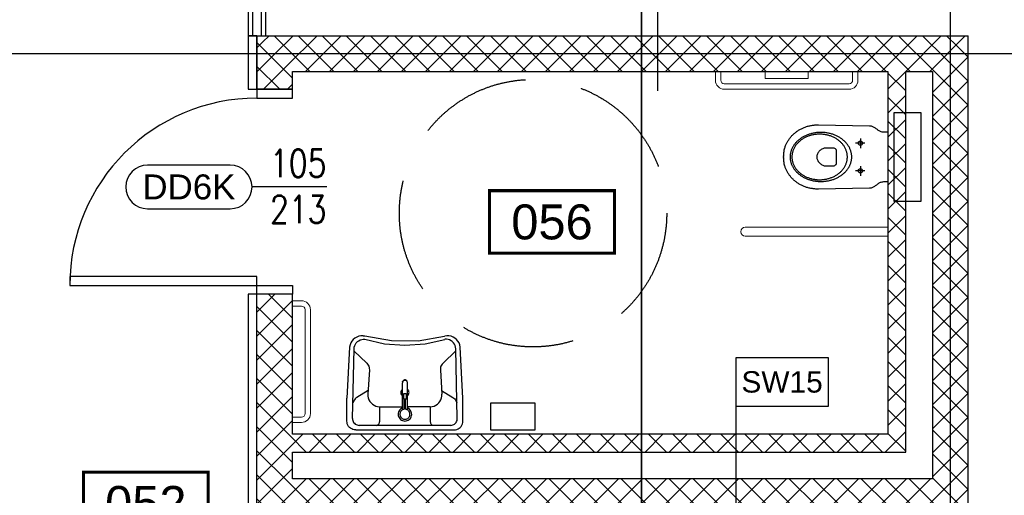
# Model space of a CAD drawing. Header units: centimetres. Extents: x -228435 to 56419, y -89367 to 477256.
# Tile 36 of 53: x -57761 to -52237, y 68523 to 71190. Entities that reach past the tile are written whole.
import ezdxf
from ezdxf.enums import TextEntityAlignment as Align

# ---------------------------------------------------------------- set-up
doc = ezdxf.new("R2010")
doc.units = ezdxf.units.CM
doc.header["$LTSCALE"] = 50
for name, pattern in [('Kondygnacja -1$0$HIDDEN', [9.525, 6.35, -3.175]), ('Kondygnacja -1$0$HIDDEN2', [4.7625, 3.175, -1.5875]), ('Osie rzutów$0$DASHDOT2', [12.7, 6.35, -3.175, 0, -3.175])]:
    doc.linetypes.add(name, pattern=pattern)
doc.layers.get('0').update_dxf_attribs({"color": 8})
for name, color, linetype in [('Kondygnacja -1$0$ARCH_GK', 8, 'Continuous'), ('Kondygnacja -1$0$ARCH_INFO_ETYK_DRZWI', 8, 'Continuous'), ('Kondygnacja -1$0$ARCH_INFO_KŁADY ŚCIAN', 8, 'Kondygnacja -1$0$HIDDEN2'), ('Kondygnacja -1$0$ARCH_INFO_OPISY_PRZEGRODY', 8, 'Continuous'), ('Kondygnacja -1$0$ARCH_OKŁADZINA', 8, 'Continuous'), ('Kondygnacja -1$0$ARCH_STROP', 8, 'Continuous'), ('Kondygnacja -1$0$ARCH_SZKŁO', 8, 'Continuous'), ('Kondygnacja -1$0$ARCH_WYPOSAŻENIE_SANITARNE', 8, 'Continuous'), ('Kondygnacja -1$0$ARCH_ŚLUSARKA_DRZWI', 8, 'Continuous'), ('Osie rzutów$0$ARCH_INFO_OSIE_IST', 8, 'Osie rzutów$0$DASHDOT2'), ('Pomieszczenia -1$0$ARCH_INFO_AREA_ETYKIETY_200', 8, 'Continuous')]:
    doc.layers.add(name, color=color, linetype=linetype)
doc.styles.add('Kondygnacja -1$0$Arial', font='ARIAL.TTF')
doc.styles.add('Kondygnacja -1$0$Romans', font='Romans.shx', dxfattribs={"width": 0.7})
doc.styles.add('Pomieszczenia -1$0$Arial', font='ARIAL.TTF')
pattern_1 = [(45, (-121140, -45000), (-67.35192, 67.35192), []), (135, (-121140, -45000), (-67.35192, -67.35192), [])]

# ---------------------------------------------------------------- blocks, each defined once
blk = doc.blocks.new('Kondygnacja -1$0$T-drzwi_lewe-200')
at = {"layer": 'Kondygnacja -1$0$ARCH_INFO_ETYK_DRZWI'}
blk.add_line((0, 0), (-60, 0), dxfattribs=at)
blk.add_lwpolyline([(-77.5, 17.5), (-143.68, 17.5, 1), (-143.68, -17.5), (-77.5, -17.5, 1)], format="xyb", close=True, dxfattribs=at)
at = {"layer": 'Kondygnacja -1$0$ARCH_INFO_ETYK_DRZWI', "color": 1, "style": 'Kondygnacja -1$0$Arial'}
blk.add_attdef('ADS_DRZWI:ODPORNOŚĆ_OGNIOWA', text='', height=20, rotation=90, dxfattribs=at).set_placement((56.44, 0.12), align=Align.BOTTOM_CENTER)
at = {"layer": 'Kondygnacja -1$0$ARCH_INFO_ETYK_DRZWI', "style": 'Kondygnacja -1$0$Romans', "width": 0.8}
for tag, p in [('ADS_DRZWI:SZEROKOŚĆ', (-23, 7.91)), ('ADS_DRZWI:WYSOKOŚĆ', (-23, -29))]:
    blk.add_attdef(tag, text='', height=22, dxfattribs=at).set_placement(p, align=Align.CENTER)
at = {"layer": 'Kondygnacja -1$0$ARCH_INFO_ETYK_DRZWI', "style": 'Kondygnacja -1$0$Arial'}
blk.add_attdef('ADS_DRZWI:SYMBOL', text='', height=20, dxfattribs=at).set_placement((-110.59, 0), align=Align.MIDDLE)
blk = doc.blocks.new('Kondygnacja -1$0$WC')
at = {"color": 0, "linetype": 'ByBlock', "lineweight": -2}
blk.add_line((-0.25, 58.5), (0.23, 58.5), dxfattribs=at)
for points in [[(-0.25, 58.5), (-0.49, 58.5), (-0.98, 58.48), (-1.49, 58.46), (-2, 58.42), (-2.52, 58.36), (-3.05, 58.3), (-3.57, 58.21), (-4.09, 58.12), (-4.6, 58), (-5.09, 57.87), (-5.57, 57.72), (-5.96, 57.58), (-6.34, 57.43), (-6.73, 57.27), (-7.1, 57.1), (-7.48, 56.93), (-7.85, 56.74), (-8.22, 56.55), (-8.58, 56.34), (-8.94, 56.13), (-9.29, 55.9), (-9.64, 55.67), (-9.99, 55.43), (-10.33, 55.19), (-10.66, 54.93), (-10.99, 54.66), (-11.32, 54.39), (-11.63, 54.11), (-11.95, 53.82), (-12.25, 53.52), (-12.56, 53.21), (-12.85, 52.9), (-13.14, 52.58), (-13.42, 52.25), (-13.7, 51.91), (-13.96, 51.57), (-14.23, 51.22), (-14.48, 50.86), (-14.73, 50.5), (-14.97, 50.13), (-15.2, 49.75), (-15.42, 49.36), (-15.64, 48.97), (-15.84, 48.57), (-16.04, 48.17), (-16.23, 47.76), (-16.41, 47.34), (-16.59, 46.91), (-16.75, 46.49), (-16.91, 46.05), (-17.05, 45.61), (-17.19, 45.16), (-17.31, 44.71), (-17.43, 44.25), (-17.54, 43.79), (-17.63, 43.32), (-17.72, 42.85), (-17.79, 42.37), (-17.86, 41.88), (-17.91, 41.41), (-17.96, 40.92), (-17.99, 40.42), (-18.01, 39.92), (-18.02, 39.41), (-18.02, 38.9), (-18.02, 38.9), (-17.55, 10.27), (-17.52, 9.83), (-17.44, 9.41), (-17.32, 9), (-17.17, 8.61), (-16.98, 8.24), (-16.77, 7.88), (-16.54, 7.52), (-16.3, 7.17), (-16.04, 6.82), (-15.79, 6.48), (-15.53, 6.13), (-15.27, 5.78), (-15.03, 5.42), (-14.8, 5.06), (-14.6, 4.68), (-14.41, 4.29), (-14.26, 3.89), (-14.15, 3.46), (-14.08, 3.02), (-14.05, 2.55), (-14.05, 0.68), (-13.98, 0.3), (-13.74, 0.07), (-13.23, 0), (-0.01, 0), (13.21, 0), (13.72, 0.07), (13.96, 0.3), (14.03, 0.68), (14.03, 2.55), (14.06, 3.02), (14.13, 3.46), (14.24, 3.89), (14.39, 4.29), (14.57, 4.68), (14.78, 5.06), (15.01, 5.42), (15.25, 5.78), (15.51, 6.13), (15.76, 6.48), (16.02, 6.82), (16.28, 7.17), (16.52, 7.52), (16.75, 7.88), (16.96, 8.24), (17.15, 8.61), (17.3, 9), (17.42, 9.41), (17.5, 9.83), (17.53, 10.27), (17.99, 38.9), (18, 39.41), (17.99, 39.92), (17.97, 40.42), (17.94, 40.92), (17.89, 41.41), (17.84, 41.88), (17.77, 42.37), (17.7, 42.85), (17.61, 43.32), (17.52, 43.79), (17.41, 44.25), (17.29, 44.71), (17.17, 45.16), (17.03, 45.61), (16.89, 46.05), (16.73, 46.49), (16.57, 46.91), (16.39, 47.34), (16.21, 47.76), (16.02, 48.17), (15.82, 48.57), (15.62, 48.97), (15.4, 49.36), (15.18, 49.75), (14.94, 50.13), (14.71, 50.5), (14.46, 50.86), (14.2, 51.22), (13.94, 51.57), (13.68, 51.91), (13.4, 52.25), (13.12, 52.58), (12.83, 52.9), (12.53, 53.21), (12.23, 53.52), (11.93, 53.82), (11.61, 54.11), (11.29, 54.39), (10.97, 54.66), (10.64, 54.93), (10.31, 55.19), (9.97, 55.43), (9.62, 55.67), (9.27, 55.9), (8.92, 56.13), (8.56, 56.34), (8.2, 56.55), (7.83, 56.74), (7.46, 56.93), (7.08, 57.1), (6.7, 57.27), (6.32, 57.43), (5.94, 57.58), (5.55, 57.72), (5.55, 57.72), (5.07, 57.87), (4.58, 58), (4.07, 58.12), (3.55, 58.21), (3.03, 58.3), (2.5, 58.36), (1.98, 58.42), (1.46, 58.46), (0.96, 58.48), (0.46, 58.5), (0.23, 58.5)], [(-7.75, 12.95), (-7.75, 18.26)], [(7.75, 12.95), (7.75, 18.26)], [(-10.36, 15.46), (-4.9, 15.46)], [(5.15, 15.46), (10.6, 15.46)]]:
    blk.add_lwpolyline(points, dxfattribs=at)
for points in [[(-0.01, 20.3), (-0.41, 20.31), (-0.8, 20.33), (-1.19, 20.37), (-1.58, 20.42), (-1.97, 20.48), (-2.35, 20.55), (-2.73, 20.64), (-3.1, 20.75), (-3.48, 20.86), (-3.84, 20.99), (-4.21, 21.13), (-4.56, 21.28), (-4.92, 21.44), (-5.27, 21.62), (-5.61, 21.81), (-5.95, 22.01), (-6.29, 22.22), (-6.62, 22.44), (-6.94, 22.67), (-7.26, 22.91), (-7.58, 23.17), (-7.88, 23.43), (-8.18, 23.71), (-8.48, 23.99), (-8.77, 24.28), (-9.05, 24.58), (-9.33, 24.9), (-9.6, 25.22), (-9.86, 25.55), (-10.11, 25.89), (-10.36, 26.23), (-10.6, 26.59), (-10.84, 26.95), (-11.06, 27.32), (-11.28, 27.7), (-11.49, 28.09), (-11.69, 28.48), (-11.88, 28.89), (-12.07, 29.29), (-12.24, 29.71), (-12.41, 30.13), (-12.57, 30.56), (-12.72, 30.99), (-12.86, 31.43), (-12.99, 31.88), (-13.11, 32.33), (-13.22, 32.79), (-13.32, 33.25), (-13.41, 33.72), (-13.49, 34.19), (-13.56, 34.66), (-13.63, 35.14), (-13.67, 35.63), (-13.71, 36.12), (-13.74, 36.61), (-13.76, 37.11), (-13.76, 37.61), (-13.76, 37.61), (-13.76, 38.11), (-13.74, 38.6), (-13.71, 39.1), (-13.67, 39.59), (-13.63, 40.07), (-13.56, 40.55), (-13.49, 41.03), (-13.41, 41.5), (-13.32, 41.95), (-13.22, 42.42), (-13.11, 42.87), (-12.99, 43.32), (-12.86, 43.77), (-12.72, 44.21), (-12.57, 44.64), (-12.41, 45.07), (-12.24, 45.49), (-12.07, 45.91), (-11.88, 46.32), (-11.69, 46.72), (-11.49, 47.11), (-11.28, 47.5), (-11.06, 47.88), (-10.84, 48.25), (-10.6, 48.61), (-10.36, 48.97), (-10.11, 49.32), (-9.86, 49.65), (-9.6, 49.98), (-9.33, 50.3), (-9.05, 50.62), (-8.77, 50.92), (-8.48, 51.21), (-8.18, 51.5), (-7.88, 51.77), (-7.58, 52.03), (-7.26, 52.29), (-6.94, 52.53), (-6.62, 52.76), (-6.29, 52.98), (-5.95, 53.19), (-5.61, 53.39), (-5.27, 53.58), (-4.92, 53.76), (-4.56, 53.92), (-4.21, 54.07), (-3.84, 54.21), (-3.48, 54.34), (-3.1, 54.46), (-2.73, 54.56), (-2.35, 54.65), (-1.97, 54.72), (-1.58, 54.79), (-1.19, 54.83), (-0.8, 54.87), (-0.41, 54.89), (-0.01, 54.9), (-0.01, 54.9), (0.39, 54.89), (0.78, 54.87), (1.17, 54.83), (1.56, 54.79), (1.95, 54.72), (2.33, 54.65), (2.71, 54.56), (3.08, 54.46), (3.45, 54.34), (3.82, 54.21), (4.18, 54.07), (4.54, 53.92), (4.9, 53.76), (5.25, 53.58), (5.59, 53.39), (5.93, 53.19), (6.27, 52.98), (6.6, 52.76), (6.92, 52.53), (7.24, 52.29), (7.55, 52.03), (7.86, 51.77), (8.16, 51.5), (8.46, 51.21), (8.75, 50.92), (9.03, 50.62), (9.31, 50.3), (9.58, 49.98), (9.84, 49.65), (10.09, 49.32), (10.34, 48.97), (10.58, 48.61), (10.81, 48.25), (11.04, 47.88), (11.26, 47.5), (11.47, 47.11), (11.67, 46.72), (11.86, 46.32), (12.05, 45.91), (12.22, 45.49), (12.39, 45.07), (12.55, 44.64), (12.7, 44.21), (12.84, 43.77), (12.97, 43.32), (13.09, 42.87), (13.2, 42.42), (13.3, 41.95), (13.39, 41.5), (13.47, 41.03), (13.54, 40.55), (13.6, 40.07), (13.65, 39.59), (13.69, 39.1), (13.72, 38.6), (13.74, 38.11), (13.74, 37.61), (13.74, 37.61), (13.74, 37.11), (13.72, 36.61), (13.69, 36.12), (13.65, 35.63), (13.6, 35.14), (13.54, 34.66), (13.47, 34.19), (13.39, 33.72), (13.3, 33.25), (13.2, 32.79), (13.09, 32.33), (12.97, 31.88), (12.84, 31.43), (12.7, 30.99), (12.55, 30.56), (12.39, 30.13), (12.22, 29.71), (12.05, 29.29), (11.86, 28.89), (11.67, 28.48), (11.47, 28.09), (11.26, 27.7), (11.04, 27.32), (10.81, 26.95), (10.58, 26.59), (10.34, 26.23), (10.09, 25.89), (9.84, 25.55), (9.58, 25.22), (9.31, 24.9), (9.03, 24.58), (8.75, 24.28), (8.46, 23.99), (8.16, 23.71), (7.86, 23.43), (7.55, 23.17), (7.24, 22.91), (6.92, 22.67), (6.6, 22.44), (6.27, 22.22), (5.93, 22.01), (5.59, 21.81), (5.25, 21.62), (4.9, 21.44), (4.54, 21.28), (4.18, 21.13), (3.82, 20.99), (3.45, 20.86), (3.08, 20.75), (2.71, 20.64), (2.33, 20.55), (1.95, 20.48), (1.56, 20.42), (1.17, 20.37), (0.78, 20.33), (0.39, 20.31), (-0.01, 20.3)], [(-0.01, 22.76), (-0.41, 22.77), (-0.82, 22.79), (-1.21, 22.83), (-1.61, 22.89), (-2, 22.95), (-2.39, 23.04), (-2.77, 23.13), (-3.15, 23.24), (-3.52, 23.36), (-3.89, 23.5), (-4.26, 23.65), (-4.62, 23.81), (-4.97, 23.99), (-5.32, 24.18), (-5.67, 24.38), (-6.01, 24.59), (-6.34, 24.82), (-6.66, 25.05), (-6.98, 25.3), (-7.3, 25.56), (-7.61, 25.83), (-7.91, 26.11), (-8.2, 26.4), (-8.48, 26.7), (-8.76, 27.01), (-9.03, 27.33), (-9.3, 27.66), (-9.55, 28), (-9.8, 28.35), (-10.04, 28.71), (-10.27, 29.07), (-10.49, 29.45), (-10.7, 29.83), (-10.9, 30.22), (-11.1, 30.62), (-11.28, 31.02), (-11.46, 31.44), (-11.62, 31.85), (-11.78, 32.28), (-11.92, 32.71), (-12.05, 33.15), (-12.18, 33.6), (-12.29, 34.05), (-12.39, 34.5), (-12.48, 34.97), (-12.56, 35.43), (-12.63, 35.91), (-12.68, 36.38), (-12.73, 36.86), (-12.76, 37.35), (-12.78, 37.84), (-12.78, 38.33), (-12.78, 38.33), (-12.78, 38.82), (-12.76, 39.31), (-12.73, 39.8), (-12.68, 40.28), (-12.63, 40.75), (-12.56, 41.23), (-12.48, 41.69), (-12.39, 42.14), (-12.29, 42.6), (-12.18, 43.05), (-12.05, 43.49), (-11.92, 43.93), (-11.78, 44.36), (-11.62, 44.79), (-11.46, 45.21), (-11.28, 45.62), (-11.1, 46.03), (-10.9, 46.42), (-10.7, 46.82), (-10.49, 47.2), (-10.27, 47.57), (-10.04, 47.94), (-9.8, 48.29), (-9.55, 48.64), (-9.3, 48.98), (-9.03, 49.31), (-8.76, 49.63), (-8.48, 49.94), (-8.2, 50.24), (-7.91, 50.54), (-7.61, 50.82), (-7.3, 51.08), (-6.98, 51.34), (-6.66, 51.59), (-6.34, 51.83), (-6.01, 52.05), (-5.67, 52.26), (-5.32, 52.47), (-4.97, 52.65), (-4.62, 52.83), (-4.26, 52.99), (-3.89, 53.14), (-3.52, 53.28), (-3.15, 53.4), (-2.77, 53.51), (-2.39, 53.61), (-2, 53.69), (-1.61, 53.76), (-1.21, 53.81), (-0.82, 53.85), (-0.41, 53.87), (-0.01, 53.88), (-0.01, 53.88), (0.39, 53.87), (0.8, 53.85), (1.19, 53.81), (1.59, 53.76), (1.98, 53.69), (2.37, 53.61), (2.75, 53.51), (3.13, 53.4), (3.5, 53.28), (3.87, 53.14), (4.24, 52.99), (4.6, 52.83), (4.95, 52.65), (5.3, 52.47), (5.65, 52.26), (5.99, 52.05), (6.32, 51.83), (6.64, 51.59), (6.96, 51.34), (7.28, 51.08), (7.58, 50.82), (7.89, 50.54), (8.18, 50.24), (8.46, 49.94), (8.74, 49.63), (9.01, 49.31), (9.28, 48.98), (9.53, 48.64), (9.78, 48.29), (10.02, 47.94), (10.25, 47.57), (10.47, 47.2), (10.68, 46.82), (10.88, 46.42), (11.08, 46.03), (11.26, 45.62), (11.44, 45.21), (11.6, 44.79), (11.75, 44.36), (11.9, 43.93), (12.03, 43.49), (12.16, 43.05), (12.27, 42.6), (12.37, 42.14), (12.46, 41.69), (12.54, 41.23), (12.61, 40.75), (12.66, 40.28), (12.7, 39.8), (12.74, 39.31), (12.75, 38.82), (12.76, 38.33), (12.76, 38.33), (12.75, 37.84), (12.74, 37.35), (12.7, 36.86), (12.66, 36.38), (12.61, 35.91), (12.54, 35.43), (12.46, 34.97), (12.37, 34.5), (12.27, 34.05), (12.16, 33.6), (12.03, 33.15), (11.9, 32.71), (11.75, 32.28), (11.6, 31.85), (11.44, 31.44), (11.26, 31.02), (11.08, 30.62), (10.88, 30.22), (10.68, 29.83), (10.47, 29.45), (10.25, 29.07), (10.02, 28.71), (9.78, 28.35), (9.53, 28), (9.28, 27.66), (9.01, 27.33), (8.74, 27.01), (8.46, 26.7), (8.18, 26.4), (7.89, 26.11), (7.58, 25.83), (7.28, 25.56), (6.96, 25.3), (6.64, 25.05), (6.32, 24.82), (5.99, 24.59), (5.65, 24.38), (5.3, 24.18), (4.95, 23.99), (4.6, 23.81), (4.24, 23.65), (3.87, 23.5), (3.5, 23.36), (3.13, 23.24), (2.75, 23.13), (2.37, 23.04), (1.98, 22.95), (1.59, 22.89), (1.19, 22.83), (0.8, 22.79), (0.39, 22.77), (-0.01, 22.76)], [(-0.24, 28.82), (-2.93, 28.82), (-3.62, 28.9), (-4.15, 29.12), (-4.52, 29.44), (-4.77, 29.82), (-4.91, 30.24), (-4.98, 30.64), (-5, 30.99), (-5.01, 34.75), (-4.98, 35.23), (-4.9, 35.71), (-4.77, 36.17), (-4.6, 36.61), (-4.39, 37.04), (-4.14, 37.45), (-3.86, 37.83), (-3.55, 38.19), (-3.21, 38.52), (-2.85, 38.83), (-2.47, 39.1), (-2.08, 39.33), (-1.67, 39.53), (-1.26, 39.69), (-0.84, 39.81), (-0.43, 39.88), (-0.01, 39.91), (0.4, 39.88), (0.82, 39.81), (1.23, 39.69), (1.65, 39.53), (2.05, 39.33), (2.45, 39.1), (2.83, 38.82), (3.19, 38.52), (3.53, 38.18), (3.84, 37.82), (4.12, 37.43), (4.37, 37.02), (4.58, 36.59), (4.75, 36.15), (4.88, 35.68), (4.96, 35.21), (4.99, 34.72), (4.99, 30.97), (4.97, 30.62), (4.9, 30.23), (4.75, 29.82), (4.5, 29.44), (4.13, 29.12), (3.61, 28.9), (2.92, 28.82)], [(-6.6, 15.46), (-6.67, 15.87), (-6.84, 16.19), (-7.1, 16.42), (-7.41, 16.56), (-7.75, 16.61), (-8.09, 16.56), (-8.41, 16.42), (-8.66, 16.19), (-8.84, 15.87), (-8.9, 15.46), (-8.84, 15.04), (-8.66, 14.72), (-8.41, 14.49), (-8.09, 14.35), (-7.75, 14.31), (-7.41, 14.35), (-7.1, 14.49), (-6.84, 14.72), (-6.67, 15.04), (-6.6, 15.46)], [(8.9, 15.46), (8.84, 15.87), (8.66, 16.19), (8.4, 16.42), (8.09, 16.56), (7.75, 16.61), (7.41, 16.56), (7.1, 16.42), (6.84, 16.19), (6.67, 15.87), (6.6, 15.46), (6.67, 15.04), (6.84, 14.72), (7.1, 14.49), (7.41, 14.35), (7.75, 14.31), (8.09, 14.35), (8.41, 14.49), (8.66, 14.72), (8.84, 15.04), (8.9, 15.46)]]:
    blk.add_lwpolyline(points, close=True, dxfattribs=at)
at = {"color": 0, "linetype": 'ByBlock', "lineweight": -2, "ltscale": 3}
blk.add_lwpolyline([(25, -18.5), (25, -3.5), (-25, -3.5), (-25, -18.5)], close=True, dxfattribs=at)
blk = doc.blocks.new('Kondygnacja -1$0$uchwyt n2')
at = {"layer": 'Kondygnacja -1$0$ARCH_WYPOSAŻENIE_SANITARNE', "lineweight": 5}
for points in [[(0, -3), (-5, -3, -0.414214), (-10, 2), (-10, 72, -0.414214), (-5, 77), (0, 77)], [(0, 0), (-5, 0, -0.414214), (-7, 2), (-7, 72, -0.414214), (-5, 74), (0, 74)]]:
    blk.add_lwpolyline(points, format="xyb", dxfattribs=at)
blk.add_lwpolyline([(0, 25), (-4, 25), (-4, 49), (0, 49)], close=True, dxfattribs=at)
blk = doc.blocks.new('Kondygnacja -1$0$uchwyt n1')
at = {"layer": 'Kondygnacja -1$0$ARCH_WYPOSAŻENIE_SANITARNE', "lineweight": 5}
for p, q in [((-5, 0), (-5, 80)), ((0, 0), (0, 80))]:
    blk.add_line(p, q, dxfattribs=at)
blk.add_arc((-2.5, 80), 2.5, 0, 180, dxfattribs=at)
blk = doc.blocks.new('Kondygnacja -1$0$umywalka_niepełnosprawny')
for points in [[(6885.64, 1769.28), (6885.88, 1770.54), (6886.33, 1771.74), (6886.99, 1772.85), (6887.82, 1773.83), (6888.81, 1774.66), (6889.92, 1775.3), (6891.13, 1775.74), (6892.39, 1775.97), (6893.68, 1775.98), (6894.95, 1775.77), (6894.95, 1775.77)], [(6888.3, 1768.2), (6888.42, 1769.18), (6888.71, 1770.12), (6889.13, 1771.01), (6889.7, 1771.81), (6890.38, 1772.51), (6891.17, 1773.09), (6892.04, 1773.53), (6892.96, 1773.82), (6893.92, 1773.96), (6894.89, 1773.94)], [(6943.18, 1773.94), (6931.25, 1771.29), (6919.06, 1770.4), (6906.87, 1771.26), (6894.93, 1773.87), (6894.93, 1773.87)], [(6943.18, 1775.97), (6927.22, 1773.17), (6911.02, 1773.1), (6895.03, 1775.75)], [(6949.77, 1768.2), (6949.65, 1769.18), (6949.36, 1770.12), (6948.94, 1771.01), (6948.37, 1771.81), (6947.69, 1772.51), (6946.9, 1773.09), (6946.04, 1773.53), (6945.11, 1773.82), (6944.15, 1773.96), (6943.18, 1773.94)], [(6944.31, 1775.97), (6943.19, 1775.97)], [(6944.31, 1775.97), (6945.6, 1775.98), (6946.88, 1775.76), (6948.1, 1775.32), (6949.23, 1774.68), (6950.23, 1773.86), (6951.07, 1772.87), (6951.73, 1771.76), (6952.19, 1770.55), (6952.43, 1769.28), (6952.43, 1769.28)], [(6884.05, 1738.33), (6885.56, 1769.23)], [(6887.36, 1726.07), (6888.3, 1768.2)], [(6888.27, 1766.94), (6896, 1759.56)], [(6949.8, 1766.94), (6942.07, 1759.56)], [(6950.71, 1726.07), (6949.77, 1768.2)], [(6952.51, 1769.23), (6954.02, 1738.33)], [(6896, 1759.56), (6896.49, 1759.01)], [(6896.49, 1759.01), (6896.9, 1758.4)], [(6897.56, 1755.54), (6896.71, 1740.81)], [(6896.9, 1758.4), (6897.22, 1757.73)], [(6897.22, 1757.73), (6897.44, 1757.02)], [(6897.44, 1757.02), (6897.55, 1756.28)], [(6897.55, 1756.28), (6897.56, 1755.54)], [(6940.52, 1756.28), (6940.51, 1755.54)], [(6940.51, 1755.54), (6941.36, 1740.81)], [(6940.63, 1757.02), (6940.52, 1756.28)], [(6940.85, 1757.73), (6940.63, 1757.02)], [(6941.17, 1758.4), (6940.85, 1757.73)], [(6941.58, 1759.01), (6941.17, 1758.4)], [(6942.07, 1759.56), (6941.58, 1759.01)], [(6917.51, 1747.68), (6917.53, 1747.94), (6917.6, 1748.19), (6917.71, 1748.43), (6917.85, 1748.64), (6918.04, 1748.82), (6918.25, 1748.97), (6918.48, 1749.08), (6918.73, 1749.14), (6918.99, 1749.17), (6919.25, 1749.14), (6919.5, 1749.08), (6919.73, 1748.97), (6919.94, 1748.82), (6920.13, 1748.64), (6920.27, 1748.43), (6920.38, 1748.19), (6920.45, 1747.94), (6920.47, 1747.68)], [(6917.59, 1748.49), (6917.71, 1748.71), (6917.86, 1748.91), (6918.05, 1749.09), (6918.26, 1749.23), (6918.49, 1749.33), (6918.74, 1749.39), (6918.99, 1749.41), (6919.24, 1749.39), (6919.49, 1749.33), (6919.72, 1749.23), (6919.93, 1749.09), (6920.12, 1748.91), (6920.27, 1748.71), (6920.39, 1748.49), (6920.39, 1748.49)], [(6896.92, 1742.96), (6890, 1738.86), (6889.43, 1738.46), (6888.92, 1737.97), (6888.5, 1737.41), (6887.57, 1735.47)], [(6916.71, 1742.72), (6916.9, 1743.1)], [(6916.9, 1743.1), (6917.15, 1743.44)], [(6917.15, 1743.44), (6917.46, 1743.73)], [(6917.51, 1731.3), (6917.51, 1747.68)], [(6917.59, 1748.17), (6917.59, 1748.49)], [(6920.39, 1748.17), (6920.39, 1748.49)], [(6920.47, 1731.32), (6920.47, 1747.63)], [(6920.61, 1743.74), (6920.91, 1743.45)], [(6920.91, 1743.45), (6921.16, 1743.11)], [(6921.16, 1743.11), (6921.35, 1742.73)], [(6941.15, 1742.96), (6948.07, 1738.86), (6948.64, 1738.46), (6949.15, 1737.97), (6949.57, 1737.41), (6950.5, 1735.47)], [(6884.05, 1724.52), (6884.05, 1738.33)], [(6903.68, 1733.25), (6902.54, 1733.35), (6901.43, 1733.63), (6900.39, 1734.09), (6899.43, 1734.72), (6898.58, 1735.5), (6897.87, 1736.4), (6897.32, 1737.42), (6896.94, 1738.51), (6896.73, 1739.65), (6896.71, 1740.81), (6896.71, 1740.81)], [(6916.54, 1741.89), (6916.59, 1742.31)], [(6916.56, 1741.47), (6916.54, 1741.89)], [(6916.65, 1741.05), (6916.56, 1741.47)], [(6916.59, 1742.31), (6916.71, 1742.72)], [(6916.81, 1740.66), (6916.65, 1741.05)], [(6917.03, 1740.3), (6916.81, 1740.66)], [(6917.31, 1739.99), (6917.03, 1740.3)], [(6917.58, 1739.8), (6917.31, 1739.99)], [(6918.28, 1738.86), (6917.51, 1738.86)], [(6918.28, 1737.97), (6917.51, 1737.97)], [(6918.61, 1731.68), (6918.61, 1737.7)], [(6919.41, 1731.67), (6919.41, 1737.7)], [(6919.7, 1738.86), (6920.51, 1738.86)], [(6919.7, 1737.97), (6920.51, 1737.97)], [(6920.77, 1739.99), (6920.44, 1739.73)], [(6921.05, 1740.31), (6920.77, 1739.99)], [(6921.27, 1740.67), (6921.05, 1740.31)], [(6921.43, 1741.07), (6921.27, 1740.67)], [(6921.35, 1742.73), (6921.48, 1742.32)], [(6921.52, 1741.48), (6921.43, 1741.07)], [(6921.48, 1742.32), (6921.53, 1741.9)], [(6921.53, 1741.9), (6921.52, 1741.48)], [(6941.36, 1740.81), (6941.34, 1739.65), (6941.14, 1738.51), (6940.75, 1737.42), (6940.2, 1736.4), (6939.49, 1735.5), (6938.64, 1734.72), (6937.69, 1734.09), (6936.64, 1733.63), (6935.53, 1733.35), (6934.39, 1733.25)], [(6954.02, 1724.52), (6954.02, 1738.33)], [(6903.68, 1733.25), (6917.58, 1733.25)], [(6903.68, 1733.25), (6903.68, 1724.01)], [(6920.46, 1732.48), (6921.09, 1732.18), (6921.67, 1731.77), (6922.16, 1731.26), (6922.56, 1730.68), (6922.86, 1730.04), (6923.03, 1729.35), (6923.09, 1728.65), (6923.03, 1727.94), (6922.84, 1727.26), (6922.54, 1726.62), (6922.14, 1726.04), (6921.64, 1725.54), (6921.06, 1725.14), (6920.42, 1724.84), (6919.74, 1724.65), (6919.04, 1724.58), (6918.33, 1724.64), (6917.65, 1724.82), (6917, 1725.11), (6916.42, 1725.51), (6915.92, 1726), (6915.5, 1726.57), (6915.19, 1727.21), (6915, 1727.89), (6914.93, 1728.59), (6914.97, 1729.3), (6915.14, 1729.98), (6915.43, 1730.63), (6915.82, 1731.22), (6916.31, 1731.73), (6916.88, 1732.15), (6917.51, 1732.46), (6917.51, 1732.46)], [(6919.41, 1731.67), (6919.92, 1731.56), (6920.4, 1731.36), (6920.84, 1731.09), (6921.22, 1730.74), (6921.54, 1730.33), (6921.79, 1729.88), (6921.96, 1729.38), (6922.03, 1728.87), (6922.03, 1728.35), (6921.93, 1727.84), (6921.74, 1727.36), (6921.48, 1726.91), (6921.14, 1726.51), (6920.75, 1726.18), (6920.3, 1725.92), (6919.81, 1725.74), (6919.3, 1725.65), (6918.78, 1725.64), (6918.27, 1725.73), (6917.78, 1725.9), (6917.32, 1726.15), (6916.92, 1726.47), (6916.57, 1726.86), (6916.3, 1727.3), (6916.11, 1727.78), (6916, 1728.29), (6915.98, 1728.81), (6916.05, 1729.32), (6916.2, 1729.82), (6916.44, 1730.28), (6916.75, 1730.7), (6917.13, 1731.05), (6917.57, 1731.34), (6918.04, 1731.54), (6918.61, 1731.68)], [(6934.39, 1733.25), (6920.48, 1733.25)], [(6934.4, 1733.25), (6934.4, 1724.01)], [(6891.36, 1721.98), (6890.73, 1722.03), (6890.11, 1722.19), (6889.52, 1722.43), (6888.98, 1722.77), (6888.5, 1723.19), (6888.09, 1723.68), (6887.77, 1724.22), (6887.54, 1724.82), (6887.4, 1725.44), (6887.36, 1726.07), (6887.36, 1726.07)], [(6950.71, 1726.07), (6950.67, 1725.44), (6950.54, 1724.82), (6950.3, 1724.22), (6949.98, 1723.68), (6949.57, 1723.19), (6949.09, 1722.77), (6948.55, 1722.43), (6947.96, 1722.19), (6947.34, 1722.03), (6946.71, 1721.98), (6946.71, 1721.98)], [(6889.31, 1719.29), (6888.49, 1719.32), (6887.67, 1719.48), (6886.9, 1719.77), (6886.18, 1720.19), (6885.54, 1720.73), (6885, 1721.36), (6884.57, 1722.08), (6884.26, 1722.86), (6884.09, 1723.68), (6884.05, 1724.52), (6884.05, 1724.52)], [(6948.76, 1719.3), (6889.31, 1719.3)], [(6891.36, 1721.98), (6946.71, 1721.98)], [(6903.68, 1724.01), (6903.65, 1723.66), (6903.56, 1723.32), (6903.41, 1723), (6903.21, 1722.71), (6902.96, 1722.46), (6902.68, 1722.26), (6902.36, 1722.11), (6902.03, 1722.01), (6901.68, 1721.98)], [(6936.39, 1721.98), (6936.04, 1722.01), (6935.71, 1722.11), (6935.39, 1722.26), (6935.11, 1722.46), (6934.86, 1722.71), (6934.66, 1723), (6934.52, 1723.32), (6934.43, 1723.66), (6934.4, 1724.01)], [(6948.76, 1719.3), (6949.58, 1719.32), (6950.4, 1719.48), (6951.17, 1719.77), (6951.89, 1720.19), (6952.53, 1720.73), (6953.07, 1721.37), (6953.5, 1722.08), (6953.81, 1722.86), (6953.98, 1723.69), (6954.02, 1724.52), (6954.02, 1724.52)]]:
    blk.add_lwpolyline(points)
blk.add_lwpolyline([(6919.7, 1741.11), (6918.28, 1741.11), (6918.28, 1737.7), (6919.7, 1737.7)], close=True)
blk = doc.blocks.new('Kondygnacja -1$0$Linie kładów ścian')
at = {"layer": 'Kondygnacja -1$0$ARCH_INFO_KŁADY ŚCIAN', "ltscale": 10, "const_width": 1}
blk.add_lwpolyline([(6686.71, 9988.59), (6686.71, 11870.45)], dxfattribs=at)
blk = doc.blocks.new('Pomieszczenia -1$0$etykieta_numer')
at = {"color": 0, "linetype": 'ByBlock', "const_width": 2.44}
blk.add_lwpolyline([(-50, -50), (-50, 0), (50, 0), (50, -50)], close=True, dxfattribs=at)
at = {"color": 0, "linetype": 'ByBlock', "style": 'Pomieszczenia -1$0$Arial'}
blk.add_attdef('AECAREA:NUMER_LOKALU', text='', height=28, dxfattribs=at).set_placement((0, -25), align=Align.MIDDLE)
blk = doc.blocks.new('Osie rzutów')
at = {"layer": 'Osie rzutów$0$ARCH_INFO_OSIE_IST', "ltscale": 10}
for p, q in [((6860, 12510), (6860, 4623.26)), ((4436.04, 11600), (13655, 11600))]:
    blk.add_line(p, q, dxfattribs=at)

msp = doc.modelspace()

# ---------------------------------------------------------------- hatches: boundary and pattern name
at = {"layer": 'Kondygnacja -1$0$ARCH_GK', "linetype": 'Continuous', "lineweight": -3}
h = msp.add_hatch(dxfattribs=at)
h.set_pattern_fill('ANSI37', color=256, scale=30, angle=-360, style=0)
h.set_pattern_definition([(45, (-121140, -45000), (-67.35192, 67.35192), []), (135, (-121140, -45000), (-67.35192, -67.35192), [])])
h.paths.add_polyline_path([(-56230, 68465), (-56284.167, 68540), (-56430, 68540), (-56430, 66460), (-56230, 66460)], flags=0)
h.paths.add_polyline_path([(-56230, 65410), (-56430, 65410), (-56430, 65135), (-56284.167, 65135), (-56230, 65210)], flags=0)
h.paths.add_polyline_path([(-56230, 65060), (-56284.167, 65135), (-56430, 65135), (-56430, 62013.883), (-56230, 62013.883)], flags=0)
h.paths.add_polyline_path([(-56230, 60963.883), (-56430, 60963.883), (-56430, 60685), (-56284.167, 60685), (-56230, 60760)], flags=0)
h.paths.add_polyline_path([(-56230, 70900), (-56430, 71100), (-56430, 70800), (-56230, 70800)], flags=0)
h.paths.add_polyline_path([(-56230, 69650), (-56430, 69650), (-56430, 68815), (-56288.333, 68815), (-56230, 68865)], flags=0)
h.paths.add_polyline_path([(-56230, 68765), (-56288.333, 68815), (-56430, 68815), (-56430, 68540), (-56284.167, 68540), (-56230, 68615)], flags=0)
h.paths.add_polyline_path([(-56230, 60610), (-56284.167, 60685), (-56430, 60685), (-56430, 57560), (-56230, 57560)], flags=0)
h.paths.add_polyline_path([(-56230, 56510), (-56430, 56510), (-56430, 56260), (-56288.333, 56260), (-56230, 56310)], flags=0)
h.paths.add_polyline_path([(-56230, 56210), (-56288.333, 56260), (-56430, 56260), (-56430, 55960), (-56230, 55960)], flags=0)
h = msp.add_hatch(dxfattribs=at)
h.set_pattern_fill('ANSI37', color=256, scale=30, style=0)
h.set_pattern_definition(pattern_1)
h.paths.add_polyline_path([(-56430, 71100), (-56230, 70900), (-52890, 70900), (-52840, 70958.333), (-52840, 71100)], flags=0)
h.paths.add_polyline_path([(-52840, 71100), (-52840, 70958.333), (-52790, 70900), (-52640, 70900), (-52440, 71100)], flags=0)
h = msp.add_hatch(dxfattribs=at)
h.set_pattern_fill('ANSI37', color=256, scale=30, angle=-360, style=0)
h.set_pattern_definition([(45, (-121140, -45000), (-67.35192, 67.35192), []), (135, (-121140, -45000), (-67.35192, -67.35192), [])])
h.paths.add_polyline_path([(-52440, 71100), (-52640, 70900), (-52640, 68615), (-52585.833, 68540), (-52440, 68540)], flags=0)
h.paths.add_polyline_path([(-52440, 68540), (-52585.833, 68540), (-52640, 68465), (-52640, 65210), (-52585.833, 65135), (-52440, 65135)], flags=0)
h.paths.add_polyline_path([(-52440, 65135), (-52585.833, 65135), (-52640, 65060), (-52640, 60760), (-52585.833, 60685), (-52440, 60685)], flags=0)
h.paths.add_polyline_path([(-52440, 60685), (-52585.833, 60685), (-52640, 60610), (-52640, 56310), (-52581.667, 56260), (-52440, 56260)], flags=0)
h.paths.add_polyline_path([(-52440, 56260), (-52581.667, 56260), (-52640, 56210), (-52640, 56160), (-52440, 55960)], flags=0)
h = msp.add_hatch(dxfattribs=at)
h.set_pattern_fill('ANSI37', color=256, scale=30, style=0)
h.set_pattern_definition([(45, (-121140, -45000), (-67.35192, 67.35192), []), (135, (-121140, -45000), (-67.35192, -67.35192), [])])
h.paths.add_polyline_path([(-52890, 68865), (-52790, 68765), (-52790, 70900), (-52840, 70958.333), (-52890, 70900)], flags=0)
h = msp.add_hatch(dxfattribs=at)
h.set_pattern_fill('ANSI37', color=256, scale=30, angle=-360, style=0)
h.set_pattern_definition([(45, (-121140, -45000), (-67.35192, 67.35192), []), (135, (-121140, -45000), (-67.35192, -67.35192), [])])
h.paths.add_polyline_path([(-52790, 68765), (-52890, 68865), (-56230, 68865), (-56288.333, 68815), (-56230, 68765)], flags=0)
h = msp.add_hatch(dxfattribs=at)
h.set_pattern_fill('ANSI37', color=256, scale=30, style=0)
h.set_pattern_definition(pattern_1)
h.paths.add_polyline_path([(-56230, 68615), (-56284.167, 68540), (-56230, 68465), (-52640, 68465), (-52585.833, 68540), (-52640, 68615)], flags=0)

# ---------------------------------------------------------------- linework, layer by layer
for p, q in [((-56430, 71100), (-56430, 70800)), ((-56430, 71100), (-52440, 71100)), ((-52440, 55950), (-52440, 71100)), ((-56230, 70800), (-56230, 70900)), ((-56230, 70900), (-52890, 70900)), ((-52890, 70900), (-52890, 68865)), ((-52790, 70900), (-52640, 70900)), ((-52790, 68765), (-52790, 70900)), ((-52640, 70900), (-52640, 68615)), ((-56430, 70800), (-56230, 70800)), ((-56430, 66460), (-56430, 69650)), ((-56230, 69650), (-56430, 69650)), ((-56230, 68865), (-56230, 69650)), ((-52890, 68865), (-56230, 68865)), ((-56230, 68615), (-56230, 68765)), ((-56230, 68765), (-52790, 68765)), ((-52640, 68615), (-56230, 68615))]:
    msp.add_line(p, q, dxfattribs=at)
at = {"layer": 'Kondygnacja -1$0$ARCH_INFO_OPISY_PRZEGRODY'}
for points in [[(-54182.633, 71620.407), (-54182.633, 70790.527)], [(-53743.735, 69022.079), (-53743.735, 68388.415)]]:
    msp.add_lwpolyline(points, dxfattribs=at)
msp.add_lwpolyline([(-53743.735, 69022.079), (-53223.735, 69022.079), (-53223.735, 69293.538), (-53743.735, 69293.538), (-53743.735, 69022.079)], close=True, dxfattribs=at)
at = {"layer": 'Kondygnacja -1$0$ARCH_OKŁADZINA', "linetype": 'Continuous', "lineweight": -3}
for p, q in [((-56430, 71100), (-56480, 71100)), ((-56480, 71100), (-56480, 70800)), ((-56430, 70800), (-56430, 71100)), ((-56480, 70800), (-56430, 70800)), ((-56430, 69650), (-56480, 69650)), ((-56480, 69650), (-56480, 66460)), ((-56430, 66460), (-56430, 69650))]:
    msp.add_line(p, q, dxfattribs=at)
at = {"layer": 'Kondygnacja -1$0$ARCH_SZKŁO', "linetype": 'Continuous', "lineweight": -3, "ltscale": 0.1}
for p, q in [((-56480, 72280), (-56480, 71100)), ((-56380, 71100), (-56380, 72280)), ((-56480, 71100), (-56455, 71100)), ((-56405, 71100), (-56380, 71100))]:
    msp.add_line(p, q, dxfattribs=at)
at = {"layer": 'Kondygnacja -1$0$ARCH_SZKŁO', "linetype": 'Continuous', "lineweight": -3}
for p, q in [((-56455, 72280), (-56455, 71100)), ((-56405, 71100), (-56405, 72280)), ((-56455, 71100), (-56405, 71100))]:
    msp.add_line(p, q, dxfattribs=at)
at = {"layer": 'Kondygnacja -1$0$ARCH_WYPOSAŻENIE_SANITARNE', "lineweight": 5}
for points in [[(-56230, 69613.447), (-56180, 69613.447, -0.41421356), (-56130, 69563.447), (-56130, 68980.947, -0.41421356), (-56180, 68930.947), (-56230, 68930.947)], [(-56230, 69583.447), (-56180, 69583.447, -0.41421356), (-56160, 69563.447), (-56160, 68980.947, -0.41421356), (-56180, 68960.947), (-56230, 68960.947)]]:
    msp.add_lwpolyline(points, format="xyb", dxfattribs=at)
at = {"layer": 'Kondygnacja -1$0$ARCH_WYPOSAŻENIE_SANITARNE'}
msp.add_lwpolyline([(-54870, 69040), (-55120, 69040), (-55120, 68890), (-54870, 68890), (-54870, 69040)], dxfattribs=at)
at = {"layer": 'Kondygnacja -1$0$ARCH_WYPOSAŻENIE_SANITARNE', "linetype": 'Kondygnacja -1$0$HIDDEN', "ltscale": 2}
msp.add_circle((-54880.972, 70104.692), 750, dxfattribs=at)
at = {"layer": 'Kondygnacja -1$0$ARCH_ŚLUSARKA_DRZWI', "linetype": 'Continuous', "lineweight": -3}
for points in [[(-56230, 70750), (-56230, 70800), (-56430, 70800), (-56430, 70750)], [(-56430, 69700), (-56430, 69750), (-57480, 69750), (-57480, 69700)], [(-56230, 69700), (-56230, 69650), (-56430, 69650), (-56430, 69700)]]:
    msp.add_lwpolyline(points, close=True, dxfattribs=at)
msp.add_arc((-56430, 69700), 1050, 90, 180, dxfattribs=at)

# ---------------------------------------------------------------- block references
at = {"layer": 'Kondygnacja -1$0$ARCH_INFO_KŁADY ŚCIAN', "xscale": 10, "yscale": 10, "zscale": 10}
msp.add_blockref('Kondygnacja -1$0$Linie kładów ścian', (-121140, -45000), dxfattribs=at)
at = {"layer": 'Kondygnacja -1$0$ARCH_STROP', "linetype": 'Continuous', "lineweight": -3}
ref = msp.add_blockref('Kondygnacja -1$0$T-drzwi_lewe-200', (-56037.585, 70252.195), dxfattribs=dict(at, xscale=7, yscale=7, zscale=7))
ref.add_attrib('ADS_DRZWI:SYMBOL', 'DD6K', dxfattribs={"layer": 'Kondygnacja -1$0$ARCH_INFO_ETYK_DRZWI', "height": 140, "style": 'Kondygnacja -1$0$Arial'}).set_placement((-56811.704, 70252.195), align=Align.MIDDLE)
ref.add_attrib('ADS_DRZWI:SZEROKOŚĆ', '105', dxfattribs={"layer": 'Kondygnacja -1$0$ARCH_INFO_ETYK_DRZWI', "height": 154, "style": 'Kondygnacja -1$0$Romans', "width": 0.8}).set_placement((-56198.585, 70307.567), align=Align.CENTER)
ref.add_attrib('ADS_DRZWI:WYSOKOŚĆ', '213', dxfattribs={"layer": 'Kondygnacja -1$0$ARCH_INFO_ETYK_DRZWI', "height": 154, "style": 'Kondygnacja -1$0$Romans', "width": 0.8}).set_placement((-56198.585, 70049.195), align=Align.CENTER)
at = {"layer": 'Kondygnacja -1$0$ARCH_WYPOSAŻENIE_SANITARNE', "yscale": 10, "zscale": 10, "rotation": 90}
for name, p, xscale in [('Kondygnacja -1$0$uchwyt n2', (-53087.943, 70900), 10), ('Kondygnacja -1$0$WC', (-52890, 70420), -10), ('Kondygnacja -1$0$uchwyt n1', (-52890, 70025.976), 10)]:
    msp.add_blockref(name, p, dxfattribs=dict(at, xscale=xscale))
at = {"layer": 'Kondygnacja -1$0$ARCH_WYPOSAŻENIE_SANITARNE', "xscale": -9.286350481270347, "yscale": 9.286350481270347, "zscale": 9.286350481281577}
msp.add_blockref('Kondygnacja -1$0$umywalka_niepełnosprawny', (8652.592, 52924.023), dxfattribs=at)
at = {"layer": 'Osie rzutów$0$ARCH_INFO_OSIE_IST', "xscale": 10, "yscale": 10, "zscale": 10}
msp.add_blockref('Osie rzutów', (-121140, -45000), dxfattribs=at)
at = {"layer": 'Pomieszczenia -1$0$ARCH_INFO_AREA_ETYKIETY_200', "linetype": 'Continuous', "lineweight": -3}
ref = msp.add_blockref('Pomieszczenia -1$0$etykieta_numer', (-54774.563, 70230.894, 6300), dxfattribs=dict(at, xscale=7, yscale=7, zscale=10))
ref.add_attrib('AECAREA:NUMBER', '056', dxfattribs={"layer": '0', "color": 0, "linetype": 'ByBlock', "height": 196, "style": 'Pomieszczenia -1$0$Arial'}).set_placement((-54774.563, 70055.894, 6300), align=Align.MIDDLE)
ref = msp.add_blockref('Pomieszczenia -1$0$etykieta_numer', (-57053.289, 68651.749, 6300), dxfattribs=dict(at, xscale=7, yscale=7, zscale=10))
ref.add_attrib('AECAREA:NUMBER', '052', dxfattribs={"layer": '0', "color": 0, "linetype": 'ByBlock', "height": 196, "style": 'Pomieszczenia -1$0$Arial'}).set_placement((-57053.289, 68476.749, 6300), align=Align.MIDDLE)

# ---------------------------------------------------------------- texts
at = {"layer": 'Kondygnacja -1$0$ARCH_INFO_OPISY_PRZEGRODY', "insert": (-53483.735, 69157.809), "char_height": 120, "width": 520, "attachment_point": 5, "style": 'Kondygnacja -1$0$Arial'}
msp.add_mtext('SW15', dxfattribs=at)

doc.saveas('drawing.dxf')
